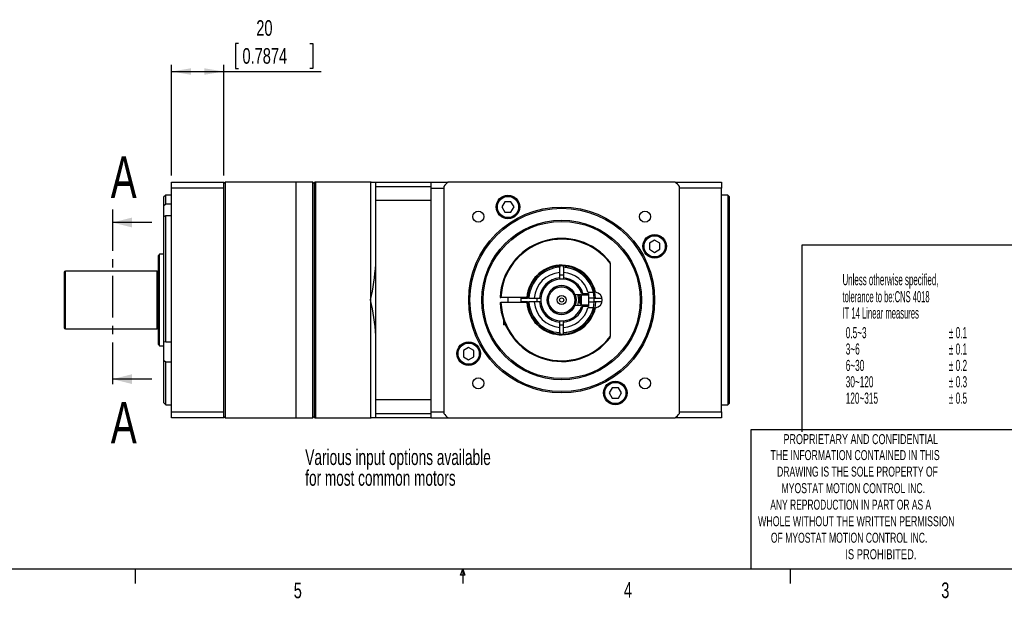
# Model space of a CAD drawing. Extents: x 11 to 421, y 5 to 275.
# Tile 2 of 10: x 148 to 299, y 6 to 94. Entities that reach past the tile are written whole.
import ezdxf
from ezdxf.enums import TextEntityAlignment as Align

# ---------------------------------------------------------------- set-up
doc = ezdxf.new("R2010")
doc.units = 0
doc.linetypes.add('CENTER', pattern=[10.16, 6.35, -1.27, 1.27, -1.27])
doc.layers.get('0').update_dxf_attribs({"linetype": 'CONTINUOUS'})
doc.layers.add('FORMAT', color=7, linetype='CONTINUOUS')
doc.dimstyles.new('SLDDIMSTYLE1', dxfattribs={"dimtxt": 2.38125, "dimasz": 3, "dimexe": 0, "dimexo": 0.0625, "dimgap": 0.595313, "dimtad": 1, "dimlfac": 2.5, "dimrnd": 1e-09, "dimzin": 12, "dimsah": 1, "dimcen": 0.09, "dimazin": 3, "dimtfac": 1, "dimtofl": 0, "dimtmove": 0, "dimatfit": 3})

# ---------------------------------------------------------------- blocks, each defined once
blk = doc.blocks.new('SW_NOTE_0')
at = {"color": 0, "linetype": 'CONTINUOUS'}
for s, width, p in [('Various input options available ', 0.65625, (0, 0)), ('for most common motors', 0.652273, (0, -3.17))]:
    blk.add_text(s, height=2.3813, dxfattribs=dict(at, width=width)).set_placement(p, align=Align.BOTTOM_LEFT)
blk = doc.blocks.new('SW_NOTE_3')
at = {"color": 0, "linetype": 'CONTINUOUS'}
for s, width, p in [('THE INFORMATION CONTAINED IN THIS', 0.657576, (0, 0)), ('DRAWING IS THE SOLE PROPERTY OF', 0.643548, (1, -2.52)), ('MYOSTAT MOTION CONTROL INC. ', 0.65, (1.67, -5.05)), ('ANY REPRODUCTION IN PART OR AS A', 0.634375, (-0.04, -7.57)), ('WHOLE WITHOUT THE WRITTEN PERMISSION', 0.661111, (-1.91, -10.1)), ('OF MYOSTAT MOTION CONTROL INC. ', 0.643548, (0.05, -12.62)), ('IS PROHIBITED.', 0.7, (11.42, -15.14))]:
    blk.add_text(s, height=1.524, dxfattribs=dict(at, width=width)).set_placement(p, align=Align.BOTTOM_LEFT)
blk = doc.blocks.new('*D13')
at = {"color": 7, "linetype": 'CONTINUOUS'}
for p, q in [((181.68, 90.25), (181.2, 90.25)), ((181.2, 90.25), (181.2, 86.46)), ((192.56, 90.25), (193.05, 90.25)), ((193.05, 90.25), (193.05, 86.46)), ((171.44, 70.09), (171.44, 86.98)), ((171.44, 85.98), (179.44, 85.98)), ((179.44, 70.09), (179.44, 86.98)), ((179.44, 85.98), (194.29, 85.98)), ((181.2, 86.46), (181.68, 86.46)), ((193.05, 86.46), (192.56, 86.46))]:
    blk.add_line(p, q, dxfattribs=at)
for points in [[(171.44, 85.98), (174.44, 85.48), (174.44, 86.48)], [(179.44, 85.98), (176.44, 86.48), (176.44, 85.48)]]:
    blk.add_solid(points, dxfattribs=at)
at = {"color": 7, "linetype": 'CONTINUOUS', "width": 0.7}
for s, p in [('20', (184.4, 90.73, 11.11)), ('0.7874', (182.29, 86.46, 11.11))]:
    blk.add_text(s, height=2.381, rotation=0, dxfattribs=at).set_placement(p, align=Align.BOTTOM_LEFT)

msp = doc.modelspace()

# ---------------------------------------------------------------- linework, layer by layer
at = {"color": 7, "linetype": 'CONTINUOUS'}
for p, q in [((171.4411, 69.0874), (179.4411, 69.0874)), ((171.4411, 68.1473), (171.4411, 69.0874)), ((171.4411, 34.0275), (171.4411, 68.1473)), ((179.4411, 68.1473), (171.4411, 68.1473)), ((179.6411, 69.0874), (179.4411, 68.8874)), ((179.4411, 68.1473), (179.4411, 69.0874)), ((179.4411, 34.0275), (179.4411, 68.1473)), ((190.4411, 69.0874), (179.6411, 69.0874)), ((179.6411, 69.0874), (179.6411, 33.0874)), ((190.4411, 69.0874), (190.4411, 33.0874)), ((193.0411, 69.0834), (190.4411, 69.0834)), ((193.2411, 68.8834), (193.0411, 69.0834)), ((193.0411, 33.0914), (193.0411, 69.0834)), ((193.3611, 69.0874), (193.2411, 68.9674)), ((193.2411, 68.9674), (193.2411, 33.2074)), ((201.9481, 69.0874), (193.3611, 69.0874)), ((193.3611, 33.0874), (193.3611, 69.0874)), ((201.8411, 69.0874), (193.4411, 69.0874)), ((193.4411, 69.0874), (193.4411, 33.0874)), ((201.9663, 69.0958), (201.8411, 69.073)), ((201.8411, 69.0874), (201.8411, 51.0874)), ((201.9676, 69.0874), (202.6411, 69.0874)), ((202.6411, 69.0874), (211.0411, 69.0874)), ((202.6411, 68.4367), (202.6411, 69.0874)), ((202.6411, 33.738), (202.6411, 68.4367)), ((202.6411, 68.4367), (211.0411, 68.4367)), ((211.0411, 69.0874), (211.0411, 68.4367)), ((211.0411, 69.0874), (213.6917, 69.0874)), ((211.0411, 68.4367), (211.0411, 33.738)), ((211.0411, 68.1473), (213.0411, 68.1473)), ((211.0411, 68.1473), (211.0411, 34.0275)), ((213.0411, 68.4367), (213.0411, 33.738)), ((248.3904, 69.0874), (213.6917, 69.0874)), ((248.3904, 69.0874), (255.4411, 69.0874)), ((249.0411, 33.738), (249.0411, 68.4367)), ((255.4411, 68.1473), (249.0411, 68.1473)), ((255.4411, 69.0874), (255.4411, 68.1473)), ((255.4411, 34.0275), (255.4411, 68.1473)), ((170.5611, 67.0874), (170.2411, 66.7674)), ((170.2411, 66.7674), (170.2411, 65.4003)), ((171.4411, 67.0874), (170.5611, 67.0874)), ((170.5611, 65.7279), (170.5611, 67.0874)), ((202.6411, 56.5132), (202.6411, 66.3504)), ((202.6411, 66.3504), (211.0411, 66.3504)), ((211.0411, 66.3504), (211.0411, 35.8243)), ((256.4411, 67.0874), (255.4411, 67.0874)), ((256.6411, 66.8874), (256.4411, 67.0874)), ((256.4411, 67.0874), (256.4411, 35.0874)), ((256.6411, 66.8874), (256.6411, 35.2874)), ((170.5611, 65.7279), (170.2411, 65.4003)), ((170.2411, 65.4003), (170.2411, 63.7893)), ((171.4411, 65.7279), (170.5611, 65.7279)), ((222.3792, 66.0902), (221.9173, 65.2902)), ((221.9173, 65.2902), (222.3792, 64.4902)), ((223.3029, 66.0902), (222.3792, 66.0902)), ((223.7648, 65.2902), (223.3029, 66.0902)), ((223.3029, 64.4902), (223.7648, 65.2902)), ((170.2411, 63.7893), (170.5611, 63.997)), ((170.2411, 63.7893), (170.2411, 44.684)), ((170.5611, 44.6333), (170.5611, 63.997)), ((170.5611, 63.997), (171.4411, 63.997)), ((222.3792, 64.4902), (223.3029, 64.4902)), ((168.4246, 62.9218), (162.4246, 62.9218)), ((245.2439, 60.2111), (244.4439, 59.7492)), ((246.0439, 59.7492), (245.2439, 60.2111)), ((244.4439, 59.7492), (244.4439, 58.8255)), ((244.4439, 58.8255), (245.2439, 58.3636)), ((245.2439, 58.3636), (246.0439, 58.8255)), ((246.0439, 58.8255), (246.0439, 59.7492)), ((169.6411, 58.0874), (169.4411, 57.8874)), ((169.4411, 44.2874), (169.4411, 57.8874)), ((170.2411, 58.0874), (169.6411, 58.0874)), ((169.6411, 44.0874), (169.6411, 58.0874)), ((230.7411, 56.2787), (230.7411, 56.0784)), ((230.7411, 56.2787), (230.7411, 56.0784)), ((230.7411, 56.2787), (230.7411, 56.0784)), ((230.7411, 56.2787), (230.7411, 56.0784)), ((230.7411, 56.2787), (230.7411, 56.0784)), ((230.7411, 55.2766), (230.7411, 56.0784)), ((230.7411, 54.4741), (230.7411, 56.0784)), ((231.3411, 56.0784), (231.3411, 56.2787)), ((231.3411, 56.0784), (231.3411, 56.2787)), ((231.3411, 56.0784), (231.3411, 56.2787)), ((231.3411, 56.0784), (231.3411, 56.2787)), ((231.3411, 56.0784), (231.3411, 56.2787)), ((231.3411, 56.0784), (231.3411, 55.2766)), ((231.3411, 56.0784), (231.3411, 54.4741)), ((238.4411, 56.6872), (238.4411, 56.8839)), ((238.4411, 56.6872), (238.4411, 45.4875)), ((155.0411, 55.2874), (155.0411, 46.8874)), ((169.2552, 55.4874), (155.2411, 55.4874)), ((155.2411, 46.6874), (155.2411, 55.4874)), ((169.2552, 46.6874), (169.2552, 55.4874)), ((169.3611, 46.7274), (169.3611, 55.4474)), ((230.7411, 54.2733), (230.7411, 54.4741)), ((231.3411, 54.4741), (231.3411, 54.2733)), ((221.6496, 51.4874), (221.7697, 51.4874)), ((225.7361, 51.4874), (221.7697, 51.4874)), ((222.8411, 51.4874), (222.8411, 50.6874)), ((224.8411, 50.6874), (224.8411, 51.4874)), ((224.8411, 51.3874), (225.8497, 51.3874)), ((225.7361, 51.4874), (225.8565, 51.4874)), ((225.8565, 51.4874), (225.8497, 51.3874)), ((225.8556, 51.4766), (225.8497, 51.3874)), ((226.0501, 51.3874), (225.8497, 51.3874)), ((226.0501, 51.3874), (225.8497, 51.3874)), ((226.0501, 51.3874), (225.8497, 51.3874)), ((226.0501, 51.3874), (225.8497, 51.3874)), ((226.0501, 51.3874), (225.8497, 51.3874)), ((226.0501, 51.3874), (226.8518, 51.3874)), ((226.0501, 51.3874), (227.6543, 51.3874)), ((227.6543, 51.3874), (227.8551, 51.3874)), ((233.1765, 51.6165), (233.0904, 51.8874)), ((233.9611, 51.8874), (233.0904, 51.8874)), ((233.1723, 51.6165), (233.1765, 51.6165)), ((233.8363, 51.8874), (233.7423, 51.7713)), ((233.7737, 51.6321), (233.7423, 51.7713)), ((233.7737, 51.6321), (233.8496, 51.5959)), ((233.9611, 51.7074), (233.8411, 51.5874)), ((233.9611, 51.7074), (233.8411, 51.5874)), ((233.8411, 50.5874), (233.8411, 51.5874)), ((233.9611, 51.8874), (233.9611, 51.4762)), ((234.0411, 51.8085), (233.9611, 51.4762)), ((233.9611, 51.4762), (233.9611, 50.6985)), ((234.0411, 51.8085), (234.0411, 50.3663)), ((235.1611, 51.8085), (234.0411, 51.8085)), ((234.0808, 52.0874), (234.2907, 52.0874)), ((234.2907, 52.0874), (235.1611, 52.0874)), ((235.066, 52.2874), (235.8949, 52.2874)), ((235.1611, 52.0874), (235.1611, 51.3874)), ((236.032, 51.3874), (235.1611, 51.3874)), ((235.1611, 51.3874), (235.1611, 50.7874)), ((236.1007, 52.2874), (235.8949, 52.2874)), ((236.1007, 52.2874), (235.8949, 52.2874)), ((236.1007, 52.2874), (235.8949, 52.2874)), ((236.1007, 52.2874), (235.8949, 52.2874)), ((235.9611, 51.3874), (235.9611, 50.7874)), ((236.032, 51.3874), (236.2324, 51.3874)), ((236.2273, 52.2728), (236.1011, 52.2859)), ((236.2324, 51.3874), (237.2029, 51.3874)), ((221.6496, 50.6874), (221.7697, 50.6874)), ((225.7361, 50.6874), (221.7697, 50.6874)), ((225.8497, 50.7874), (224.8411, 50.7874)), ((225.8565, 50.6874), (225.7361, 50.6874)), ((225.8497, 50.7874), (226.0501, 50.7874)), ((225.8497, 50.7874), (225.8555, 50.7002)), ((225.8497, 50.7874), (226.0501, 50.7874)), ((225.8497, 50.7874), (225.8565, 50.6874)), ((225.8497, 50.7874), (226.0501, 50.7874)), ((225.8497, 50.7874), (226.0501, 50.7874)), ((225.8497, 50.7874), (226.0501, 50.7874)), ((226.8518, 50.7874), (226.0501, 50.7874)), ((227.6543, 50.7874), (226.0501, 50.7874)), ((227.8551, 50.7874), (227.6543, 50.7874)), ((233.0904, 50.2874), (233.1765, 50.5582)), ((233.0904, 50.2874), (233.9611, 50.2874)), ((233.1765, 50.5582), (233.1723, 50.5582)), ((233.8411, 50.5874), (233.9611, 50.4674)), ((233.8411, 50.5874), (233.9611, 50.4674)), ((233.9611, 50.6985), (234.0411, 50.3663)), ((233.9611, 50.6985), (233.9611, 50.2874)), ((234.0411, 50.3663), (235.1611, 50.3663)), ((234.2907, 50.0874), (234.0808, 50.0874)), ((235.1611, 50.0874), (234.2907, 50.0874)), ((235.8949, 49.8874), (235.066, 49.8874)), ((235.1611, 50.7874), (235.1611, 50.0874)), ((235.1611, 50.7874), (236.032, 50.7874)), ((235.8949, 49.8874), (236.1007, 49.8874)), ((235.8949, 49.8874), (236.1007, 49.8874)), ((235.8949, 49.8874), (236.1007, 49.8874)), ((235.8949, 49.8874), (236.1007, 49.8874)), ((236.2324, 50.7874), (236.032, 50.7874)), ((236.1011, 49.8889), (236.2273, 49.9019)), ((237.2029, 50.7874), (236.2324, 50.7874)), ((155.2411, 46.6874), (169.2552, 46.6874)), ((222.1411, 48.0625), (222.1411, 47.3674)), ((222.1411, 47.3674), (222.2211, 47.2874)), ((222.4085, 47.3674), (222.1411, 47.3674)), ((222.4434, 47.2874), (222.2211, 47.2874)), ((230.7411, 47.7006), (230.7411, 47.9015)), ((230.7411, 46.0964), (230.7411, 47.7006)), ((230.7411, 46.0964), (230.7411, 46.8981)), ((231.3411, 47.9015), (231.3411, 47.7006)), ((231.3411, 46.0964), (231.3411, 47.7006)), ((231.3411, 46.0964), (231.3411, 46.8981)), ((202.6411, 35.8243), (202.6411, 45.6615)), ((230.7411, 46.0964), (230.7411, 45.896)), ((230.7411, 46.0964), (230.7411, 45.896)), ((230.7411, 46.0964), (230.7411, 45.896)), ((230.7411, 46.0964), (230.7411, 45.896)), ((230.7411, 46.0964), (230.7411, 45.896)), ((231.3411, 46.0964), (231.3411, 45.896)), ((231.3411, 45.896), (231.3411, 46.0964)), ((231.3411, 45.896), (231.3411, 46.0964)), ((231.3411, 46.0964), (231.3411, 45.896)), ((231.3411, 46.0964), (231.3411, 45.896)), ((238.4411, 45.2908), (238.4411, 45.4875)), ((169.4411, 44.2874), (169.6411, 44.0874)), ((169.6411, 44.0874), (170.2411, 44.0874)), ((170.2411, 44.684), (170.2411, 41.8937)), ((170.5611, 44.6333), (170.2411, 44.684)), ((171.4411, 44.6333), (170.5611, 44.6333)), ((216.8382, 43.8111), (216.0382, 43.3492)), ((217.6382, 43.3492), (216.8382, 43.8111)), ((216.0382, 43.3492), (216.0382, 42.4255)), ((216.0382, 42.4255), (216.8382, 41.9636)), ((216.8382, 41.9636), (217.6382, 42.4255)), ((217.6382, 42.4255), (217.6382, 43.3492)), ((170.2411, 41.8937), (170.5611, 41.6353)), ((170.2411, 41.8937), (170.2411, 35.4074)), ((170.5611, 41.6353), (171.4411, 41.6353)), ((170.5611, 35.0874), (170.5611, 41.6353)), ((168.4246, 38.9989), (162.4246, 38.9989)), ((238.7792, 37.6845), (238.3173, 36.8845)), ((239.7029, 37.6845), (238.7792, 37.6845)), ((240.1648, 36.8845), (239.7029, 37.6845)), ((255.4411, 38.2975), (255.4487, 38.2975)), ((255.4484, 38.298), (255.4543, 38.2878)), ((238.3173, 36.8845), (238.7792, 36.0845)), ((239.7029, 36.0845), (240.1648, 36.8845)), ((170.2411, 35.4074), (170.5611, 35.0874)), ((170.5611, 35.0874), (171.4411, 35.0874)), ((211.0411, 35.8243), (202.6411, 35.8243)), ((238.7792, 36.0845), (239.7029, 36.0845)), ((255.4411, 35.0874), (256.4411, 35.0874)), ((256.4411, 35.0874), (256.6411, 35.2874)), ((171.4411, 33.0874), (171.4411, 34.0275)), ((171.4411, 34.0275), (179.4411, 34.0275)), ((179.4411, 33.0874), (171.4411, 33.0874)), ((179.4411, 33.0874), (179.4411, 34.0275)), ((179.4411, 33.2874), (179.6411, 33.0874)), ((179.6411, 33.0874), (190.4411, 33.0874)), ((190.4411, 33.0914), (193.0411, 33.0914)), ((193.0411, 33.0914), (193.2411, 33.2914)), ((193.2411, 33.2074), (193.3611, 33.0874)), ((193.3611, 33.0874), (201.8215, 33.0874)), ((193.4411, 33.0874), (201.8411, 33.0874)), ((201.8411, 33.1017), (201.9664, 33.0789)), ((202.6411, 33.0874), (201.8411, 33.0874)), ((202.6411, 33.738), (211.0411, 33.738)), ((202.6411, 33.0874), (202.6411, 33.738)), ((211.0411, 33.0874), (202.6411, 33.0874)), ((211.0411, 34.0275), (213.0411, 34.0275)), ((211.0411, 33.738), (211.0411, 33.0874)), ((211.0411, 33.0874), (213.6917, 33.0874)), ((213.6917, 33.0874), (248.3904, 33.0874)), ((255.4411, 33.0874), (248.3904, 33.0874)), ((249.0411, 34.0275), (255.4411, 34.0275)), ((255.4411, 34.0275), (255.4411, 33.0874)), ((259.9535, 31.2781), (259.9535, 9.9587)), ((302.9194, 31.2781), (259.9535, 31.2781)), ((415.9568, 9.9587), (15.9068, 9.9587)), ((165.9192, 9.9587), (165.9192, 7.8048)), ((215.5889, 9.0805), (215.9254, 9.9587)), ((216.2443, 9.0805), (215.5889, 9.0805)), ((215.9254, 9.9587), (215.9254, 7.8048)), ((215.9254, 9.9587), (216.2443, 9.0805)), ((265.9317, 9.9587), (265.9317, 7.8048))]:
    msp.add_line(p, q, dxfattribs=at)
at = {"color": 7, "linetype": 'CENTER'}
msp.add_line((162.4246, 64.9218), (162.4246, 36.9989), dxfattribs=at)
at = {"color": 8, "linetype": 'CONTINUOUS'}
msp.add_line((201.8411, 51.0874), (201.8411, 33.1011), dxfattribs=at)
at = {"color": 7, "linetype": 'CONTINUOUS'}
for points in [[(169.3611, 55.4474), (169.298, 55.4603), (169.2552, 55.4874)], [(169.4411, 55.4688), (169.3976, 55.4516), (169.3611, 55.4474)], [(236.2324, 51.3874), (236.1837, 51.8577), (236.1006, 52.2876)], [(236.2324, 50.7874), (236.1837, 50.3171), (236.1006, 49.8871)], [(169.2552, 46.6874), (169.3111, 46.7194), (169.3611, 46.7274)], [(169.3611, 46.7274), (169.4073, 46.7205), (169.4411, 46.7059)]]:
    msp.add_lwpolyline(points, dxfattribs=at)
for centre, radius in [((222.8411, 65.2902), 1.8), ((222.8411, 65.2902), 1.7), ((222.8411, 65.2902), 1.62), ((231.0411, 51.0874), 14.2), ((231.0411, 51.0874), 14), ((218.3131, 63.8153), 0.84), ((231.0411, 51.0874), 12.2), ((243.769, 63.8153), 0.84), ((231.0411, 51.0874), 12), ((245.2439, 59.2874), 1.8), ((245.2439, 59.2874), 1.7), ((245.2439, 59.2874), 1.62), ((231.0411, 51.0874), 2.196), ((231.0411, 51.0874), 2), ((231.0411, 51.0874), 0.67), ((231.0411, 51.0874), 0.32), ((216.8382, 42.8874), 1.8), ((216.8382, 42.8874), 1.7), ((216.8382, 42.8874), 1.62), ((218.3131, 38.3594), 0.84), ((243.769, 38.3594), 0.84), ((239.2411, 36.8845), 1.8), ((239.2411, 36.8845), 1.7), ((239.2411, 36.8845), 1.62)]:
    msp.add_circle(centre, radius, dxfattribs=at)
for centre, radius, start, end in [((231.0411, 51.0874), 25, 133.94552, 136.05448), ((231.0411, 51.0874), 25, 43.94552, 46.05448), ((231.0411, 51.0874), 9.4, 38.072225, 177.561145), ((231.0411, 51.0874), 9.28, 37.116157, 177.529589), ((169.4045, 58.6418), 33.3047, 346.889625, 356.335631), ((231.0411, 51.0874), 5.32, 12.875352, 175.687977), ((231.0411, 51.0874), 5.2, 13.325368, 175.588274), ((231.0411, 51.0874), 5, 93.439813, 176.560187), ((231.0411, 51.0874), 5, 13.88654, 86.560187), ((231.0411, 51.0874), 5, 3.439813, 86.560187), ((155.2411, 55.2874), 0.2, 90, 180), ((231.0411, 51.0874), 4.2, 94.096044, 175.903956), ((231.0411, 51.0874), 3.4, 95.062093, 174.937907), ((231.0411, 51.0874), 3.2, 95.379379, 174.620621), ((231.0411, 51.0874), 3.8, 85.471937, 94.528063), ((231.0411, 51.0874), 3.2, 84.620621, 95.379379), ((231.0411, 51.0874), 4.2, 16.60155, 85.903956), ((231.0411, 51.0874), 3.4, 17.104635, 84.937907), ((231.0411, 51.0874), 3.2, 18.209957, 84.620621), ((231.0411, 51.0874), 2.2, 21.323686, 338.676314), ((231.0411, 51.0874), 3.8, 175.471937, 184.528063), ((231.0411, 51.0874), 3.2, 174.620621, 185.379379), ((231.0573, 51.0878), 2.1839, 345.965367, 13.724636), ((231.0411, 51.0874), 2.6, 342.079787, 17.920213), ((236.0411, 51.0874), 1.2, 278.928396, 81.071604), ((173.4442, 44.1286), 29.237, 3.005455, 13.769289), ((231.0411, 51.0874), 9.4, 182.438855, 321.927775), ((231.0411, 51.0874), 9.28, 182.470411, 322.883843), ((231.0411, 51.0874), 5.32, 184.312023, 347.124648), ((231.0411, 51.0874), 5.2, 184.411726, 346.674632), ((231.0411, 51.0874), 5, 183.439813, 266.560187), ((231.0411, 51.0874), 4.2, 184.096044, 265.903956), ((231.0411, 51.0874), 3.4, 185.062093, 264.937907), ((231.0411, 51.0874), 3.2, 185.379379, 264.620621), ((231.0411, 51.0874), 5, 273.439813, 356.560187), ((231.0411, 51.0874), 3.4, 275.062093, 342.895365), ((231.0411, 51.0874), 3.2, 275.379379, 341.790043), ((231.0411, 51.0874), 5, 273.439813, 346.11346), ((231.0411, 51.0874), 4.2, 274.096044, 343.39845), ((155.2411, 46.8874), 0.2, 180, 270), ((231.0411, 51.0874), 3.2, 264.620621, 275.379379), ((231.0411, 51.0874), 3.8, 265.471937, 274.528063), ((231.0411, 51.0874), 25, 223.94552, 226.05448), ((231.0411, 51.0874), 25, 313.94552, 316.05448)]:
    msp.add_arc(centre, radius, start, end, dxfattribs=at)
for points in [[(162.4246, 62.9218), (165.4246, 62.1718), (165.4246, 63.6718)], [(162.4246, 38.9989), (165.4246, 38.2489), (165.4246, 39.7489)]]:
    msp.add_solid(points, dxfattribs=at)
at = {"layer": 'FORMAT'}
for p, q in [((267.7885, 30.9464), (267.7885, 59.5214)), ((267.7885, 59.5214), (304.7762, 59.5214))]:
    msp.add_line(p, q, dxfattribs=at)

# ---------------------------------------------------------------- block references
at = {"color": 7, "linetype": 'CONTINUOUS'}
for name, p in [('SW_NOTE_0', (191.8783, 25.1671)), ('SW_NOTE_3', (262.9499, 26.1753))]:
    msp.add_blockref(name, p, dxfattribs=at)

# ---------------------------------------------------------------- texts
at = {"color": 7, "linetype": 'CONTINUOUS', "width": 0.7}
for p in [(162.1633, 73.0058), (162.1769, 35.5199)]:
    msp.add_text('A', height=6.35, dxfattribs=at).set_placement(p, align=Align.TOP_LEFT)
at = {"color": 7, "linetype": 'CONTINUOUS'}
for s, height, width, p in [('Unless otherwise specified,', 1.7, 0.532164, (273.9381, 52.8317)), ('tolerance to be:CNS 4018 ', 1.7, 0.508421, (273.9381, 50.2333)), ('IT 14 Linear measures', 1.7, 0.513158, (273.9381, 47.7333)), ('0.5~3', 1.7, 0.552632, (274.4381, 44.7333)), ('± 0.1', 1.7, 0.552632, (290.1881, 44.7333)), ('3~6', 1.7, 0.552632, (274.4381, 42.2333)), ('± 0.1', 1.7, 0.552632, (290.1881, 42.2333)), ('± 0.2', 1.7, 0.552632, (290.1881, 39.7333)), ('6~30', 1.7, 0.552632, (274.4381, 39.7333)), ('30~120', 1.7, 0.552632, (274.4381, 37.2333)), ('± 0.3', 1.7, 0.552632, (290.1881, 37.2333)), ('120~315', 1.7, 0.552632, (274.4381, 34.7333)), ('± 0.5', 1.7, 0.552632, (290.1881, 34.7333)), ('PROPRIETARY AND CONFIDENTIAL', 1.524, 0.675, (264.9204, 28.6142)), ('5', 2.3813, 0.7, (190.1219, 4.8193)), ('4', 2.3813, 0.7, (240.5412, 4.899)), ('3', 2.3813, 0.7, (289.0208, 4.8455))]:
    msp.add_text(s, height=height, dxfattribs=dict(at, width=width)).set_placement(p, align=Align.BOTTOM_LEFT)

# ---------------------------------------------------------------- dimensions: what is measured, and where the dimension line sits
dim = msp.add_linear_dim(base=(179.4411, 85.9813), p1=(171.4411, 69.0874), p2=(179.4411, 69.0874), angle=0, dimstyle='SLDDIMSTYLE1', dxfattribs=at)
dim.commit()
dim.dimension.update_dxf_attribs({"geometry": '*D13', "text_midpoint": (187.1233, 85.9813), "dimtype": 160})

doc.saveas('drawing.dxf')
